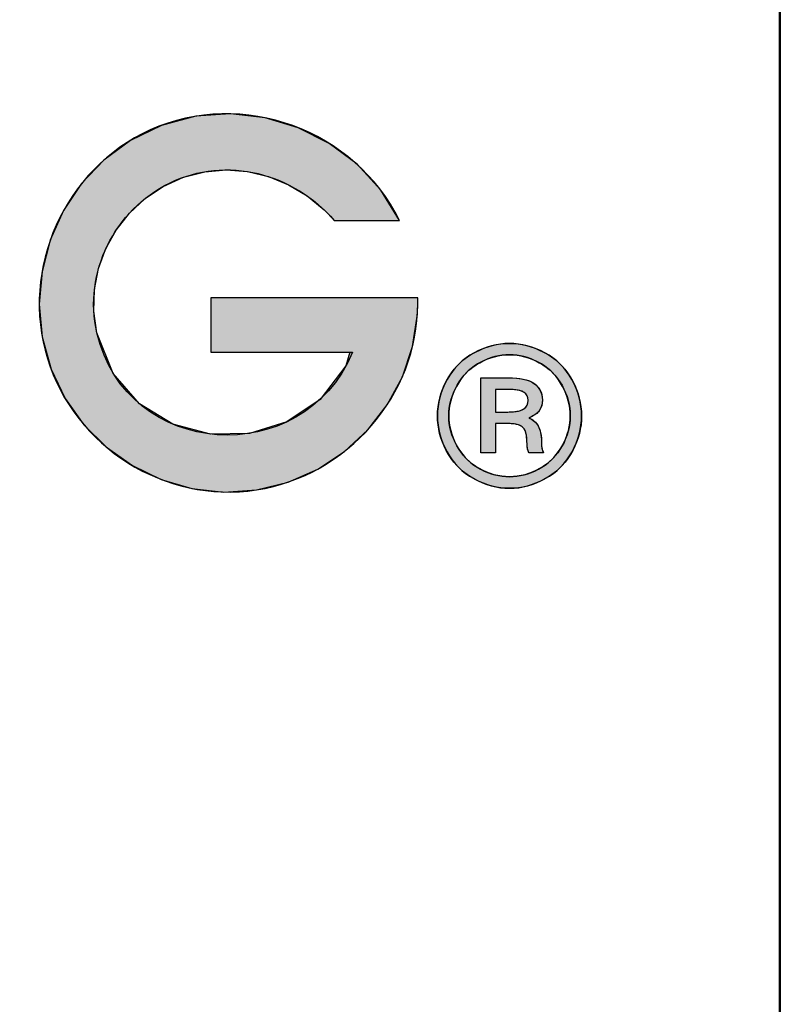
# Model space of a CAD drawing. Header units: inches. Extents: x 0 to 80, y 0 to 59.8.
# Tile 7 of 10: x 77.9 to 80, y 2.4 to 5.2. Entities that reach past the tile are written whole.
import ezdxf

# ---------------------------------------------------------------- set-up
doc = ezdxf.new("R2010")
doc.units = ezdxf.units.IN
doc.header["$MEASUREMENT"] = 0
doc.layers.add('Default', color=7, linetype='Continuous')
doc.layers.add('Layer_1', color=7, linetype='Continuous')

# ---------------------------------------------------------------- blocks, each defined once
blk = doc.blocks.new('block_2')
at = {"layer": 'Default', "linetype": 'Continuous'}
blk.add_hatch(color=7, dxfattribs=at).paths.add_polyline_path([(1.056640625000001, 0.1190999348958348), (1.056640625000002, 0.1178501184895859), (1.056640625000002, 0.1145353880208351), (1.056640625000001, 0.1098078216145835), (1.056640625, 0.1043194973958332), (1.056640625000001, 0.0987224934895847), (1.056640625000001, 0.0936688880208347), (1.056640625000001, 0.0898107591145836), (1.056640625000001, 0.0878001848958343), (1.05812743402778, 0.0876532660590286), (1.065147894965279, 0.0876532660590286), (1.076408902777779, 0.0876532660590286), (1.090214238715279, 0.0876532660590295), (1.10486768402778, 0.0876532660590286), (1.118673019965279, 0.0876532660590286), (1.12993402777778, 0.0876532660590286), (1.136954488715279, 0.0876532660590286), (1.134680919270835, 0.0797674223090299), (1.119760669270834, 0.0604260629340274), (1.100666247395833, 0.0474846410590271), (1.079049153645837, 0.0408476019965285), (1.056560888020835, 0.0404193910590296), (1.034852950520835, 0.0461044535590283), (1.015576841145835, 0.0578072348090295), (1.000384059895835, 0.0754321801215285), (0.9909261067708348, 0.0988837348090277), (0.9891624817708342, 0.1114258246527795), (0.9895272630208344, 0.1238606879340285), (0.991890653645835, 0.1359598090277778), (0.9961228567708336, 0.147494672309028), (1.002094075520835, 0.1582367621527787), (1.009674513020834, 0.1679575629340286), (1.018734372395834, 0.1764285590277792), (1.029143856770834, 0.1834212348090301), (1.04088982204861, 0.1887377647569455), (1.05317654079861, 0.1919200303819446), (1.065609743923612, 0.1929747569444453), (1.077964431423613, 0.1920035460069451), (1.090015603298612, 0.1891079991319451), (1.101538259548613, 0.1843897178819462), (1.112307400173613, 0.1779503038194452), (1.122098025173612, 0.1698913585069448), (1.128146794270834, 0.1636691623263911), (1.130561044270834, 0.1636691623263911), (1.135193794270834, 0.1636691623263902), (1.141262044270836, 0.1636691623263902), (1.147982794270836, 0.1636691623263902), (1.154573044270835, 0.1636691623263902), (1.160249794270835, 0.1636691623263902), (1.164230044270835, 0.1636691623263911), (1.165730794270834, 0.1636691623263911), (1.154846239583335, 0.181251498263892), (1.141107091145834, 0.1961930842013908), (1.125038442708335, 0.2082848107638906), (1.107165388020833, 0.21731756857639), (1.088013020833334, 0.223082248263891), (1.068106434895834, 0.2253697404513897), (1.047970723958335, 0.2239709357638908), (1.028130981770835, 0.2186767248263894), (1.010259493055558, 0.2099786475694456), (0.9949627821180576, 0.1986641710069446), (0.9820243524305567, 0.1850080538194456), (0.9716329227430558, 0.1694366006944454), (0.9639772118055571, 0.1523761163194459), (0.9592459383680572, 0.1342529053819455), (0.9576278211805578, 0.115493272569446), (0.9593115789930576, 0.096523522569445), (0.9644251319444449, 0.0779277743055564), (0.9725727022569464, 0.0609363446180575), (0.9833690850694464, 0.0458355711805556), (0.9964454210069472, 0.0328621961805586), (1.011432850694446, 0.0222529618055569), (1.027962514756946, 0.0142446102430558), (1.045665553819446, 0.0090738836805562), (1.064173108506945, 0.0069775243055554), (1.083116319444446, 0.0081922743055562), (1.101434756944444, 0.0127238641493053), (1.118436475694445, 0.0202328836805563), (1.133821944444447, 0.0303944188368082), (1.147291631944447, 0.0428835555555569), (1.158546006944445, 0.0573753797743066), (1.167285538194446, 0.0735449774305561), (1.173210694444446, 0.0910674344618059), (1.176021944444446, 0.1096178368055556), (1.176215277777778, 0.1160304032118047), (1.17621527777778, 0.1162987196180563), (1.17621527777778, 0.1167291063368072), (1.176215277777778, 0.117256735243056), (1.176215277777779, 0.1178167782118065), (1.176215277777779, 0.1183444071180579), (1.176215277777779, 0.1187747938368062), (1.176215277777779, 0.1190431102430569), (1.175656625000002, 0.1190999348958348), (1.168011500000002, 0.1190999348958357), (1.153341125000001, 0.1190999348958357), (1.134125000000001, 0.1190999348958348), (1.112842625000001, 0.1190999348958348), (1.091973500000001, 0.1190999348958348), (1.073997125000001, 0.1190999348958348), (1.061393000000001, 0.1190999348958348)])
at = {"layer": 'Default', "color": 7, "linetype": 'Continuous'}
blk.add_lwpolyline([(1.056640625, 0.1190999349), (1.056640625, 0.1178501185), (1.056640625, 0.114535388), (1.056640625, 0.1098078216), (1.056640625, 0.1043194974), (1.056640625, 0.0987224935), (1.056640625, 0.093668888), (1.056640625, 0.0898107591), (1.056640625, 0.08780018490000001), (1.058127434, 0.08765326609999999), (1.065147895, 0.08765326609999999), (1.0764089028, 0.08765326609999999), (1.0902142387, 0.08765326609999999), (1.104867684, 0.08765326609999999), (1.11867302, 0.08765326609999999), (1.1299340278, 0.08765326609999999), (1.1369544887, 0.08765326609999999), (1.1346809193, 0.0797674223), (1.1197606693, 0.0604260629), (1.1006662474, 0.0474846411), (1.0790491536, 0.040847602), (1.056560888, 0.0404193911), (1.0348529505, 0.0461044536), (1.0155768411, 0.0578072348), (1.0003840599, 0.0754321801), (0.9909261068, 0.0988837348), (0.9891624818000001, 0.1114258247), (0.9895272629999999, 0.1238606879), (0.9918906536, 0.135959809), (0.9961228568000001, 0.1474946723), (1.0020940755, 0.1582367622), (1.009674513, 0.1679575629), (1.0187343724, 0.176428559), (1.0291438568, 0.1834212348), (1.040889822, 0.1887377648), (1.0531765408, 0.1919200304), (1.0656097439, 0.1929747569), (1.0779644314, 0.192003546), (1.0900156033, 0.1891079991), (1.1015382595, 0.1843897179), (1.1123074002, 0.1779503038), (1.1220980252, 0.1698913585), (1.1281467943, 0.1636691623), (1.1305610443, 0.1636691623), (1.1351937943, 0.1636691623), (1.1412620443, 0.1636691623), (1.1479827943, 0.1636691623), (1.1545730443, 0.1636691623), (1.1602497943, 0.1636691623), (1.1642300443, 0.1636691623), (1.1657307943, 0.1636691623), (1.1548462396, 0.1812514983), (1.1411070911, 0.1961930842), (1.1250384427, 0.2082848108), (1.107165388, 0.2173175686), (1.0880130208, 0.2230822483), (1.0681064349, 0.2253697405), (1.047970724, 0.2239709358), (1.0281309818, 0.2186767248), (1.0102594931, 0.2099786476), (0.9949627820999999, 0.198664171), (0.9820243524, 0.1850080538), (0.9716329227, 0.1694366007), (0.9639772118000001, 0.1523761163), (0.9592459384, 0.1342529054), (0.9576278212, 0.1154932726), (0.9593115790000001, 0.0965235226), (0.9644251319, 0.0779277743), (0.9725727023, 0.0609363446), (0.9833690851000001, 0.0458355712), (0.9964454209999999, 0.0328621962), (1.0114328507, 0.0222529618), (1.0279625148, 0.0142446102), (1.0456655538, 0.0090738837), (1.0641731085, 0.0069775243), (1.0831163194, 0.0081922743), (1.1014347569, 0.0127238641), (1.1184364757, 0.0202328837), (1.1338219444, 0.0303944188), (1.1472916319, 0.0428835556), (1.1585460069, 0.05737537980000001), (1.1672855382, 0.0735449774), (1.1732106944, 0.09106743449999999), (1.1760219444, 0.1096178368), (1.1762152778, 0.1160304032), (1.1762152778, 0.1162987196), (1.1762152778, 0.1167291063), (1.1762152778, 0.1172567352), (1.1762152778, 0.1178167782), (1.1762152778, 0.1183444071), (1.1762152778, 0.1187747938), (1.1762152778, 0.1190431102), (1.175656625, 0.1190999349), (1.1680115, 0.1190999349), (1.153341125, 0.1190999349), (1.134125, 0.1190999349), (1.112842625, 0.1190999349), (1.0919735, 0.1190999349), (1.073997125, 0.1190999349), (1.061393, 0.1190999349), (1.056640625, 0.1190999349)], close=True, dxfattribs=at)
for points, knots in [([(1.165730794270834, 0.1636691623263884), (1.139946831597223, 0.215983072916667), (1.075046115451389, 0.240152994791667), (1.021674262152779, 0.2160101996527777), (0.9721815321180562, 0.1936170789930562), (0.9463433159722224, 0.1358981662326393), (0.9623616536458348, 0.0839708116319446), (0.9781222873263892, 0.0328708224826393), (1.030232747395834, 0), (1.083116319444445, 0.0081922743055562), (1.135552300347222, 0.0163438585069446), (1.176215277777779, 0.0627170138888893), (1.176215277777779, 0.1159735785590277)], [0, 0, 0, 0, 0.25, 0.25, 0.25, 0.5, 0.5, 0.5, 0.75, 0.75, 0.75, 1, 1, 1, 1]), ([(1.138441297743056, 0.0876532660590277), (1.109971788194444, 0.0189208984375), (1.007703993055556, 0.025736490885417), (0.990926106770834, 0.0988837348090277), (0.982950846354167, 0.1336602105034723), (1.001112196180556, 0.1698404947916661), (1.032891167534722, 0.1853841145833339), (1.065782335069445, 0.2014634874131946), (1.104709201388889, 0.190958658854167), (1.127970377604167, 0.1636691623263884)], [0, 0, 0, 0, 0.3333333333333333, 0.3333333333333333, 0.3333333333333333, 0.6666666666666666, 0.6666666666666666, 0.6666666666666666, 1, 1, 1, 1])]:
    blk.add_open_spline(points, degree=3, knots=knots, dxfattribs=at)
for points in [[(1.127970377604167, 0.1636691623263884), (1.127970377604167, 0.1636691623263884), (1.165730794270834, 0.1636691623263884), (1.165730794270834, 0.1636691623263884)], [(1.056640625, 0.119099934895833), (1.056640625, 0.119099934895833), (1.056640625, 0.0876532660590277), (1.056640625, 0.0876532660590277)], [(1.176215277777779, 0.119099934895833), (1.176215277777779, 0.119099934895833), (1.056640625, 0.119099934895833), (1.056640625, 0.119099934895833)], [(1.176215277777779, 0.1159735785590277), (1.176215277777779, 0.1159735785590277), (1.176215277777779, 0.119099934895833), (1.176215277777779, 0.119099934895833)], [(1.056640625, 0.0876532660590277), (1.056640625, 0.0876532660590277), (1.138441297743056, 0.0876532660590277), (1.138441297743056, 0.0876532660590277)]]:
    blk.add_open_spline(points, degree=3, dxfattribs=at)
blk = doc.blocks.new('block_5')
at = {"layer": 'Layer_1', "linetype": 'Continuous'}
h = blk.add_hatch(color=7, dxfattribs=at)
h.paths.add_polyline_path([(0.0415445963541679, 0.0836181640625), (0.0390655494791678, 0.0835405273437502), (0.0365985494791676, 0.0833076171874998), (0.0341427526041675, 0.0829194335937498), (0.031697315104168, 0.0823759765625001), (0.0292613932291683, 0.0816772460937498), (0.0268341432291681, 0.080823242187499), (0.0244147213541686, 0.0798139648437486), (0.0220022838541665, 0.0786494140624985), (0.0196351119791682, 0.0773327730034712), (0.0173912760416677, 0.0758804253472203), (0.0152711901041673, 0.0742942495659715), (0.013275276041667, 0.0725741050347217), (0.0114039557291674, 0.0707198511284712), (0.0096576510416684, 0.0687313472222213), (0.008036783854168, 0.0666084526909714), (0.0065417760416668, 0.0643510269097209), (0.0051750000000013, 0.0619643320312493), (0.003962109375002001, 0.0595281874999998), (0.0029109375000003, 0.0570688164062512), (0.0020214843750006, 0.0545859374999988), (0.0012937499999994, 0.0520792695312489), (0.0007277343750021, 0.0495485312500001), (0.0003234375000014, 0.0469934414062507), (8.0859375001e-05, 0.0444137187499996), (9e-16, 0.04180908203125), (7.91250000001e-05, 0.0392332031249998), (0.0003165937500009, 0.0366813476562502), (0.0007125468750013, 0.0341535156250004), (0.0012671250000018, 0.0316497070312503), (0.0019804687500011, 0.0291699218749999), (0.0028527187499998, 0.0267141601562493), (0.0038840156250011, 0.0242824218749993), (0.0050745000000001, 0.0218747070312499), (0.0064112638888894, 0.0195136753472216), (0.0078761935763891, 0.0172730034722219), (0.0094704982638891, 0.015158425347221), (0.0111937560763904, 0.0131700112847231), (0.0130455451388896, 0.0113078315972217), (0.0150254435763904, 0.0095719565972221), (0.0171330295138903, 0.0079624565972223), (0.0193678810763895, 0.0064794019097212), (0.0217254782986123, 0.0051247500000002), (0.0241327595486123, 0.0039230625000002), (0.0265636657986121, 0.002881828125), (0.0290183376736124, 0.0020009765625), (0.0314969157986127, 0.0012804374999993), (0.0339995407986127, 0.000720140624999), (0.0365263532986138, 0.0003200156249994), (0.039077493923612, 7.99921874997e-05), (0.0416531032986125, 0), (0.0442011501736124, 7.99921874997e-05), (0.0467281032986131, 0.0003200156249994), (0.04923396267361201, 0.000720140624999), (0.0517187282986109, 0.0012804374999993), (0.0541824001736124, 0.0020009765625), (0.0566249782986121, 0.002881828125), (0.0590464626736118, 0.0039230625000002), (0.0614468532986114, 0.0051247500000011), (0.0638057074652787, 0.0064794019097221), (0.06604437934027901, 0.0079624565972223), (0.0681553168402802, 0.0095719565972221), (0.0701385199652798, 0.0113078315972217), (0.0719939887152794, 0.0131700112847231), (0.0737217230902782, 0.0151584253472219), (0.07532172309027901, 0.0172730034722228), (0.0767939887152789, 0.0195136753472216), (0.0781336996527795, 0.0218747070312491), (0.0793171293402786, 0.0242824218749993), (0.0803441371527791, 0.0267141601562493), (0.0812143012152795, 0.0291699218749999), (0.0819271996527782, 0.0316497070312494), (0.0824824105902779, 0.0341535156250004), (0.0828795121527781, 0.0366813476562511), (0.0831180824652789, 0.0392332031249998), (0.0831976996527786, 0.04180908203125), (0.0831163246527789, 0.0444137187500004), (0.0828724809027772, 0.0469934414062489), (0.0824665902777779, 0.0495485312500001), (0.08189907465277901, 0.0520792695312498), (0.0811703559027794, 0.0545859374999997), (0.080280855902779, 0.0570688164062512), (0.0792309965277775, 0.0595281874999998), (0.0780211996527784, 0.0619643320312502), (0.0766589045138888, 0.0643510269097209), (0.07516720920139, 0.0666084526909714), (0.0735480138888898, 0.0687313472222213), (0.0718014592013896, 0.0707198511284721), (0.06992768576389, 0.0725741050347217), (0.0679268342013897, 0.0742942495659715), (0.0657990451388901, 0.0758804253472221), (0.0635444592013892, 0.0773327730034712), (0.061171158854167, 0.0786494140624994), (0.0587629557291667, 0.0798139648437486), (0.0563418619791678, 0.080823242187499), (0.0539078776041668, 0.0816772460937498), (0.0514610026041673, 0.0823759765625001), (0.0490012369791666, 0.0829194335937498), (0.0465285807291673, 0.0833076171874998), (0.0440430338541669, 0.0835405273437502)])
h.paths.add_polyline_path([(0.0415445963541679, 0.0770602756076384), (0.0394415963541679, 0.0769943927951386), (0.0373510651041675, 0.0767968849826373), (0.0352725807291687, 0.0764679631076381), (0.0332057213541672, 0.0760078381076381), (0.0311500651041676, 0.0754167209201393), (0.0291051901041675, 0.0746948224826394), (0.0270706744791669, 0.0738423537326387), (0.0250460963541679, 0.0728595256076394), (0.0230556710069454, 0.07174705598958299), (0.0211671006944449, 0.0705188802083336), (0.019384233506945, 0.0691775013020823), (0.0177072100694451, 0.0677228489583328), (0.016136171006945, 0.0661548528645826), (0.0146712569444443, 0.0644734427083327), (0.0133126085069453, 0.0626785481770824), (0.0120603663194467, 0.060770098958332), (0.0109131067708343, 0.0587533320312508), (0.0098896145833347, 0.0566972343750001), (0.009003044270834, 0.0546231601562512), (0.0082532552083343, 0.0525312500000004), (0.0076401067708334, 0.0504216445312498), (0.0071634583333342, 0.0482944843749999), (0.0068231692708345, 0.0461499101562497), (0.0066190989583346, 0.0439880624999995), (0.0065511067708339, 0.04180908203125), (0.0066184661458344, 0.0396569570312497), (0.0068204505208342, 0.0375219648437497), (0.0071569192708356, 0.0354042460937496), (0.0076277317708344, 0.033303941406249), (0.0082327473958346, 0.0312211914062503), (0.0089718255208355, 0.0291561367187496), (0.0098448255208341, 0.0271089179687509), (0.0108516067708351, 0.0250796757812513), (0.0119887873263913, 0.0230869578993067), (0.0132336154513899, 0.0211966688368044), (0.0145829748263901, 0.0194144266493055), (0.0160370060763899, 0.0177400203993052), (0.0175958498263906, 0.0161732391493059), (0.0192596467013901, 0.0147138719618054), (0.0210285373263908, 0.013361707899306), (0.0229026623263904, 0.0121165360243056), (0.0248789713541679, 0.0109796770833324), (0.0268965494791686, 0.0099709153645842), (0.0289328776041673, 0.0090964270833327), (0.0309879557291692, 0.0083562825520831), (0.0330617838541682, 0.0077505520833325), (0.0351543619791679, 0.0072793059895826), (0.0372656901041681, 0.0069426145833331), (0.0393957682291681, 0.006740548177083), (0.0415445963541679, 0.006673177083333), (0.0437161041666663, 0.006740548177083), (0.0458654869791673, 0.0069426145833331), (0.0479928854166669, 0.0072793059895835), (0.0500984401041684, 0.0077505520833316), (0.0521822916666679, 0.0083562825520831), (0.0542445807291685, 0.0090964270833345), (0.0562854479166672, 0.0099709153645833), (0.0583050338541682, 0.0109796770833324), (0.0602817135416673, 0.0121165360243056), (0.0621569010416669, 0.013361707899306), (0.0639273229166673, 0.0147138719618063), (0.0655926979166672, 0.0161732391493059), (0.0671527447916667, 0.0177400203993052), (0.0686071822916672, 0.0194144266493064), (0.0699557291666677, 0.0211966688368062), (0.0711981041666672, 0.0230869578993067), (0.0723340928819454, 0.0250796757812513), (0.0733448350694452, 0.0271089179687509), (0.0742208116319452, 0.0291561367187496), (0.0749620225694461, 0.0312211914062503), (0.0755684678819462, 0.0333039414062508), (0.0760401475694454, 0.0354042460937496), (0.0763770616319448, 0.0375219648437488), (0.0765792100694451, 0.0396569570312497), (0.0766465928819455, 0.04180908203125), (0.0765780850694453, 0.0439880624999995), (0.0763727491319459, 0.0461499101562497), (0.0760308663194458, 0.0482944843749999), (0.0755527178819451, 0.0504216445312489), (0.0749385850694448, 0.0525312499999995), (0.0741887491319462, 0.0546231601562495), (0.0733034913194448, 0.0566972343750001), (0.0722830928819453, 0.0587533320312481), (0.0711343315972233, 0.0607700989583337), (0.0698784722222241, 0.0626785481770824), (0.0685171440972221, 0.0644734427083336), (0.0670503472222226, 0.0661548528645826), (0.0654780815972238, 0.0677228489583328), (0.0638003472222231, 0.0691775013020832), (0.062017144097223, 0.0705188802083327), (0.0601284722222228, 0.0717470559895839), (0.0581378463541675, 0.0728595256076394), (0.0561104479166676, 0.0738423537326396), (0.0540699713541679, 0.0746948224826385), (0.0520162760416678, 0.0754167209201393), (0.0499492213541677, 0.0760078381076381), (0.0478686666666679, 0.0764679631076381), (0.0457744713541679, 0.07679688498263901), (0.0436664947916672, 0.0769943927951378)])
h = blk.add_hatch(color=7, dxfattribs=at)
h.paths.add_polyline_path([(0.0249972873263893, 0.0637139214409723), (0.0249972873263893, 0.06001476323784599), (0.0249972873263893, 0.0509350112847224), (0.0249972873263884, 0.0395012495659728), (0.0249972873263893, 0.028740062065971), (0.0249972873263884, 0.0216780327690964), (0.0251506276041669, 0.020467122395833), (0.0264116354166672, 0.020467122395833), (0.0284598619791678, 0.020467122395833), (0.030704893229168, 0.020467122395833), (0.0325563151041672, 0.0204671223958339), (0.0334237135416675, 0.020467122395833), (0.0334337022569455, 0.0216265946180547), (0.0334337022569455, 0.0249995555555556), (0.0334337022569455, 0.029423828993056), (0.0334337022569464, 0.033716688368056), (0.0334337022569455, 0.0366954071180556), (0.0334934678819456, 0.0373670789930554), (0.0342704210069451, 0.0373670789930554), (0.0356300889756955, 0.0373670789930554), (0.0371690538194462, 0.0373670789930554), (0.0384838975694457, 0.0373670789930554), (0.039171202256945, 0.0373670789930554), (0.0407800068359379, 0.0373475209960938), (0.0426079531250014, 0.0372647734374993), (0.0442047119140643, 0.0371170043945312), (0.0455707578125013, 0.0369039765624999), (0.0467065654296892, 0.0366254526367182), (0.0476064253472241, 0.0362812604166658), (0.0483441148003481, 0.0358729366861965), (0.0489985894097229, 0.0354010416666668), (0.0495707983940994, 0.0348653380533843), (0.050061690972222, 0.0342655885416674), (0.0504722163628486, 0.033601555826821), (0.0508097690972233, 0.0328301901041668), (0.0510962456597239, 0.0318218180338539), (0.0513342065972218, 0.030568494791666), (0.0515246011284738, 0.0290711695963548), (0.0516683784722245, 0.0273307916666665), (0.0517582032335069, 0.0254560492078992), (0.0517969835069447, 0.0243768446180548), (0.0518995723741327, 0.0233712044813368), (0.0520664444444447, 0.0224388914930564), (0.0522980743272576, 0.0215796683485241), (0.0525949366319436, 0.0207932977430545), (0.052984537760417, 0.020467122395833), (0.054364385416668, 0.020467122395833), (0.056467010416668, 0.020467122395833), (0.0587010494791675, 0.020467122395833), (0.0604751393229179, 0.020467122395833), (0.0611979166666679, 0.020467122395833), (0.0609707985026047, 0.0210109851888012), (0.0607731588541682, 0.0215221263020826), (0.0606054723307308, 0.0220007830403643), (0.0604682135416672, 0.0224471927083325), (0.060361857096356, 0.0228615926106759), (0.0602790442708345, 0.0232562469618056), (0.0602081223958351, 0.0237338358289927), (0.0601542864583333, 0.0243168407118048), (0.0601165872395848, 0.0250043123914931), (0.0600940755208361, 0.0257953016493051), (0.0600858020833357, 0.0266888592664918), (0.0600075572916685, 0.0286453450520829), (0.0598117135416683, 0.0305533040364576), (0.0595034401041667, 0.032276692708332), (0.0590846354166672, 0.0338155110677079), (0.0585571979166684, 0.0351697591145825), (0.0579201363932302, 0.0363439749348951), (0.0571666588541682, 0.0373970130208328), (0.0563004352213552, 0.0383465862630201), (0.0553219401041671, 0.0391922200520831), (0.0542316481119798, 0.0399334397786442), (0.053030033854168, 0.0405697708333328), (0.0538598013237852, 0.0411244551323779), (0.0551591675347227, 0.0417419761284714), (0.0563134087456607, 0.0424355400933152), (0.057323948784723, 0.0432049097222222), (0.0581922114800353, 0.0440498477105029), (0.0589167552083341, 0.0449699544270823), (0.0595013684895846, 0.0459606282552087), (0.0599632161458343, 0.0470198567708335), (0.0603032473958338, 0.0481476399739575), (0.0605224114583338, 0.0493439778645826), (0.0606216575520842, 0.0506088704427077), (0.0605485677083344, 0.0525261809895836), (0.0601302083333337, 0.0546037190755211), (0.0593532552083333, 0.0565090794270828), (0.0582177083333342, 0.0582417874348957), (0.0567235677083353, 0.0598013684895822), (0.0549228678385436, 0.0611478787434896), (0.0531754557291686, 0.0620047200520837), (0.051061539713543, 0.0626878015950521), (0.0485811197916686, 0.0631973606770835), (0.0457341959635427, 0.063533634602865), (0.0425207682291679, 0.0636968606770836), (0.0405275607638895, 0.0637139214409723), (0.0379184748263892, 0.0637139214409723), (0.0339427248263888, 0.0637139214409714), (0.0297184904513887, 0.0637139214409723), (0.0263639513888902, 0.0637139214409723)])
h.paths.add_polyline_path([(0.0334337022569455, 0.0440334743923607), (0.0335348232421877, 0.0440334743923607), (0.0338183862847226, 0.0440334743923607), (0.0342546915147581, 0.0440334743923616), (0.0348140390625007, 0.0440334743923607), (0.0354667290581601, 0.0440334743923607), (0.0361830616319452, 0.0440334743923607), (0.0369333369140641, 0.0440334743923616), (0.0376878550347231, 0.0440334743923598), (0.0384169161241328, 0.0440334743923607), (0.0390908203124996, 0.0440334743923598), (0.03967986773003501, 0.0440334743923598), (0.0401543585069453, 0.0440334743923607), (0.0404845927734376, 0.0440334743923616), (0.0406408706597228, 0.0440334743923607), (0.0413142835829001, 0.04403810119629), (0.0422094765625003, 0.0440601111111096), (0.0430630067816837, 0.0441002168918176), (0.0438747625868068, 0.0441583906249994), (0.0446446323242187, 0.0442346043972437), (0.0453725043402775, 0.0443288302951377), (0.0460582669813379, 0.044441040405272), (0.0467018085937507, 0.0445712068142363), (0.0473030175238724, 0.0447193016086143), (0.0478617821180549, 0.0448852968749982), (0.0483779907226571, 0.0450691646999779), (0.0488515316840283, 0.0452708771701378), (0.0492822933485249, 0.0454904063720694), (0.0496701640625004, 0.0457277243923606), (0.0500156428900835, 0.0459822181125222), (0.0503330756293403, 0.0462491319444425), (0.0506272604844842, 0.0465274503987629), (0.0508981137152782, 0.0468172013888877), (0.0511455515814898, 0.0471184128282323), (0.05136949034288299, 0.0474311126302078), (0.0515698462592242, 0.0477553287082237), (0.0517465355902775, 0.0480910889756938), (0.0518994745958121, 0.0484384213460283), (0.05202857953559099, 0.0487973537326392), (0.0521337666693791, 0.0491679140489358), (0.0522149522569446, 0.049550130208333), (0.0522720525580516, 0.0499440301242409), (0.0523049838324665, 0.0503496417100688), (0.0523136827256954, 0.0507665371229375), (0.0522993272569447, 0.0511783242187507), (0.0522626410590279, 0.0515771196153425), (0.0522036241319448, 0.0519628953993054), (0.0521222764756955, 0.0523356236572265), (0.05201859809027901, 0.0526952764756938), (0.0518925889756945, 0.0530418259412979), (0.0517442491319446, 0.053375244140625), (0.0515735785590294, 0.0536955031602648), (0.0513805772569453, 0.0540025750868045), (0.051165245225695, 0.0542964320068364), (0.0509275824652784, 0.0545770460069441), (0.0506675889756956, 0.0548443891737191), (0.0503852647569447, 0.0550984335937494), (0.0500806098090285, 0.0553391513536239), (0.049743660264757, 0.0555677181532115), (0.0493575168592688, 0.0557800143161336), (0.0489218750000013, 0.0559756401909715), (0.0484367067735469, 0.0561546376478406), (0.0479019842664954, 0.0563170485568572), (0.0473176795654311, 0.0564629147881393), (0.0466837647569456, 0.0565922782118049), (0.0460002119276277, 0.0567051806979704), (0.0452669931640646, 0.0568016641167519), (0.0444840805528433, 0.0568817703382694), (0.0436514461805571, 0.0569455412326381), (0.0427690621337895, 0.0569930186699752), (0.0418369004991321, 0.0570242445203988), (0.0408549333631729, 0.0570392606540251), (0.0403862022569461, 0.0570407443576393), (0.0401838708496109, 0.0570407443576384), (0.0398213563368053, 0.0570407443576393), (0.0393274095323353, 0.0570407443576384), (0.0387307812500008, 0.0570407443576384), (0.0380602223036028, 0.0570407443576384), (0.0373444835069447, 0.0570407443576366), (0.0366123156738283, 0.0570407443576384), (0.03589246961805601, 0.0570407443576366), (0.0352136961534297, 0.0570407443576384), (0.0346047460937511, 0.0570407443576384), (0.0340943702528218, 0.0570407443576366), (0.0337113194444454, 0.0570407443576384), (0.0334843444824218, 0.0570407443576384), (0.0334337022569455, 0.0570253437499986), (0.0334337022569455, 0.0567436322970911), (0.0334337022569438, 0.0561483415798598), (0.0334337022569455, 0.05529300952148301), (0.0334337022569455, 0.054231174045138), (0.0334337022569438, 0.0530163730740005), (0.0334337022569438, 0.0517021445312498), (0.0334337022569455, 0.0503420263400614), (0.0334337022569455, 0.04898955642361), (0.0334337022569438, 0.0476982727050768), (0.0334337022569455, 0.0465217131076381), (0.0334337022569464, 0.0455134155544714), (0.0334337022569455, 0.0447269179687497), (0.0334337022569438, 0.044215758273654)])
at = {"layer": 'Layer_1', "color": 7, "linetype": 'Continuous'}
for points in [[(0.0415445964, 0.0836181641), (0.04404303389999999, 0.0835405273), (0.0465285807, 0.0833076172), (0.049001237, 0.08291943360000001), (0.0514610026, 0.0823759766), (0.0539078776, 0.0816772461), (0.056341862, 0.08082324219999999), (0.0587629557, 0.0798139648), (0.06117115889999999, 0.0786494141), (0.0635444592, 0.077332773), (0.0657990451, 0.0758804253), (0.0679268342, 0.0742942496), (0.0699276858, 0.072574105), (0.0718014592, 0.07071985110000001), (0.0735480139, 0.0687313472), (0.0751672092, 0.0666084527), (0.0766589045, 0.06435102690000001), (0.0780211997, 0.061964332), (0.0792309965, 0.0595281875), (0.0802808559, 0.0570688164), (0.0811703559, 0.0545859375), (0.08189907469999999, 0.0520792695), (0.0824665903, 0.0495485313), (0.0828724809, 0.0469934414), (0.0831163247, 0.0444137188), (0.0831976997, 0.041809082), (0.0831180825, 0.0392332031), (0.08287951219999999, 0.0366813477), (0.0824824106, 0.0341535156), (0.0819271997, 0.031649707), (0.0812143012, 0.0291699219), (0.0803441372, 0.0267141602), (0.0793171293, 0.0242824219), (0.0781336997, 0.021874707), (0.0767939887, 0.0195136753), (0.0753217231, 0.0172730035), (0.0737217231, 0.0151584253), (0.0719939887, 0.0131700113), (0.07013852, 0.0113078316), (0.06815531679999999, 0.0095719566), (0.0660443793, 0.0079624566), (0.0638057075, 0.006479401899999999), (0.0614468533, 0.00512475), (0.0590464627, 0.0039230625), (0.0566249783, 0.0028818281), (0.05418240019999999, 0.0020009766), (0.0517187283, 0.0012804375), (0.04923396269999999, 0.0007201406), (0.0467281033, 0.0003200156), (0.0442011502, 7.99922e-05), (0.0416531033, 0), (0.0390774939, 7.99922e-05), (0.0365263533, 0.0003200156), (0.0339995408, 0.0007201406), (0.0314969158, 0.0012804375), (0.0290183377, 0.0020009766), (0.0265636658, 0.0028818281), (0.0241327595, 0.0039230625), (0.0217254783, 0.00512475), (0.0193678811, 0.006479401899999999), (0.0171330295, 0.0079624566), (0.0150254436, 0.0095719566), (0.0130455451, 0.0113078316), (0.0111937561, 0.0131700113), (0.0094704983, 0.0151584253), (0.0078761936, 0.0172730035), (0.0064112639, 0.0195136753), (0.0050745, 0.021874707), (0.0038840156, 0.0242824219), (0.0028527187, 0.0267141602), (0.0019804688, 0.0291699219), (0.001267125, 0.031649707), (0.0007125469, 0.0341535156), (0.0003165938, 0.0366813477), (7.9125e-05, 0.0392332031), (0, 0.041809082), (8.08594e-05, 0.0444137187), (0.0003234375, 0.0469934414), (0.0007277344, 0.0495485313), (0.00129375, 0.0520792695), (0.0020214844, 0.0545859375), (0.0029109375, 0.0570688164), (0.0039621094, 0.0595281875), (0.005175, 0.061964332), (0.006541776, 0.06435102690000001), (0.0080367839, 0.0666084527), (0.009657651, 0.0687313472), (0.0114039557, 0.07071985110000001), (0.013275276, 0.072574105), (0.0152711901, 0.0742942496), (0.017391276, 0.0758804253), (0.019635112, 0.077332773), (0.0220022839, 0.0786494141), (0.0244147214, 0.0798139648), (0.0268341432, 0.08082324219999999), (0.0292613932, 0.0816772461), (0.0316973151, 0.0823759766), (0.0341427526, 0.08291943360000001), (0.0365985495, 0.0833076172), (0.0390655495, 0.0835405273), (0.0415445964, 0.0836181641)], [(0.0415445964, 0.07706027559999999), (0.0394415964, 0.0769943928), (0.0373510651, 0.076796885), (0.0352725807, 0.0764679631), (0.0332057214, 0.0760078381), (0.0311500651, 0.0754167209), (0.0291051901, 0.0746948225), (0.0270706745, 0.0738423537), (0.0250460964, 0.0728595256), (0.023055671, 0.07174705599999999), (0.0211671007, 0.0705188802), (0.0193842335, 0.0691775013), (0.0177072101, 0.067722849), (0.016136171, 0.0661548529), (0.0146712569, 0.0644734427), (0.0133126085, 0.0626785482), (0.0120603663, 0.060770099), (0.0109131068, 0.05875333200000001), (0.009889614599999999, 0.0566972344), (0.0090030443, 0.05462316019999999), (0.0082532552, 0.05253125), (0.0076401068, 0.0504216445), (0.0071634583, 0.0482944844), (0.0068231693, 0.0461499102), (0.006619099, 0.0439880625), (0.0065511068, 0.041809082), (0.0066184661, 0.039656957), (0.0068204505, 0.0375219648), (0.007156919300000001, 0.0354042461), (0.007627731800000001, 0.0333039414), (0.0082327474, 0.0312211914), (0.0089718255, 0.0291561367), (0.009844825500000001, 0.027108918), (0.0108516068, 0.0250796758), (0.0119887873, 0.0230869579), (0.0132336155, 0.0211966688), (0.0145829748, 0.0194144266), (0.0160370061, 0.0177400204), (0.0175958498, 0.0161732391), (0.0192596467, 0.014713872), (0.0210285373, 0.0133617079), (0.0229026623, 0.012116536), (0.0248789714, 0.0109796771), (0.0268965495, 0.0099709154), (0.0289328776, 0.0090964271), (0.0309879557, 0.0083562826), (0.0330617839, 0.0077505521), (0.035154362, 0.007279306), (0.0372656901, 0.0069426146), (0.0393957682, 0.0067405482), (0.0415445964, 0.006673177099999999), (0.0437161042, 0.0067405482), (0.045865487, 0.0069426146), (0.0479928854, 0.007279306), (0.0500984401, 0.0077505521), (0.0521822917, 0.0083562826), (0.0542445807, 0.0090964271), (0.0562854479, 0.0099709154), (0.0583050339, 0.0109796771), (0.06028171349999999, 0.012116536), (0.06215690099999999, 0.0133617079), (0.0639273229, 0.014713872), (0.0655926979, 0.0161732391), (0.06715274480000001, 0.0177400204), (0.0686071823, 0.0194144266), (0.0699557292, 0.0211966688), (0.0711981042, 0.0230869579), (0.0723340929, 0.0250796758), (0.07334483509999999, 0.027108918), (0.0742208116, 0.0291561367), (0.0749620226, 0.0312211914), (0.0755684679, 0.0333039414), (0.0760401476, 0.0354042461), (0.0763770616, 0.0375219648), (0.0765792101, 0.039656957), (0.0766465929, 0.041809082), (0.0765780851, 0.0439880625), (0.0763727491, 0.0461499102), (0.0760308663, 0.0482944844), (0.0755527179, 0.0504216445), (0.0749385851, 0.05253125), (0.0741887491, 0.05462316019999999), (0.0733034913, 0.0566972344), (0.0722830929, 0.05875333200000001), (0.0711343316, 0.060770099), (0.0698784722, 0.0626785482), (0.0685171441, 0.0644734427), (0.0670503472, 0.0661548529), (0.0654780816, 0.067722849), (0.0638003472, 0.0691775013), (0.0620171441, 0.0705188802), (0.0601284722, 0.07174705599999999), (0.0581378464, 0.0728595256), (0.0561104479, 0.0738423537), (0.0540699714, 0.0746948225), (0.05201627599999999, 0.0754167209), (0.04994922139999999, 0.0760078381), (0.0478686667, 0.0764679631), (0.0457744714, 0.076796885), (0.0436664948, 0.0769943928), (0.0415445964, 0.07706027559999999)], [(0.0249972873, 0.0637139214), (0.0263639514, 0.0637139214), (0.0297184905, 0.0637139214), (0.0339427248, 0.0637139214), (0.0379184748, 0.0637139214), (0.0405275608, 0.0637139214), (0.0425207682, 0.0636968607), (0.045734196, 0.0635336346), (0.0485811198, 0.0631973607), (0.0510615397, 0.0626878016), (0.05317545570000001, 0.0620047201), (0.0549228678, 0.0611478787), (0.0567235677, 0.05980136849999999), (0.0582177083, 0.0582417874), (0.0593532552, 0.0565090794), (0.0601302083, 0.0546037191), (0.06054856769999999, 0.052526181), (0.0606216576, 0.0506088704), (0.0605224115, 0.0493439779), (0.0603032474, 0.04814764), (0.0599632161, 0.0470198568), (0.0595013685, 0.0459606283), (0.0589167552, 0.0449699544), (0.0581922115, 0.0440498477), (0.0573239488, 0.0432049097), (0.0563134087, 0.0424355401), (0.0551591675, 0.0417419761), (0.0538598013, 0.0411244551), (0.0530300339, 0.0405697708), (0.05423164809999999, 0.0399334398), (0.05532194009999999, 0.0391922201), (0.0563004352, 0.0383465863), (0.05716665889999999, 0.037397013), (0.0579201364, 0.0363439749), (0.0585571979, 0.0351697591), (0.0590846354, 0.0338155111), (0.0595034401, 0.0322766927), (0.0598117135, 0.030553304), (0.06000755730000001, 0.0286453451), (0.0600858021, 0.0266888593), (0.0600940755, 0.0257953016), (0.06011658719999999, 0.0250043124), (0.0601542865, 0.0243168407), (0.0602081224, 0.0237338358), (0.06027904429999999, 0.023256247), (0.0603618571, 0.0228615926), (0.0604682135, 0.0224471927), (0.0606054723, 0.022000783), (0.0607731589, 0.0215221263), (0.0609707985, 0.0210109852), (0.0611979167, 0.0204671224), (0.06047513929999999, 0.0204671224), (0.0587010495, 0.0204671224), (0.0564670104, 0.0204671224), (0.0543643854, 0.0204671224), (0.0529845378, 0.0204671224), (0.0525949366, 0.0207932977), (0.0522980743, 0.0215796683), (0.0520664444, 0.0224388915), (0.0518995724, 0.0233712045), (0.0517969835, 0.0243768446), (0.05175820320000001, 0.0254560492), (0.05166837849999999, 0.0273307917), (0.0515246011, 0.0290711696), (0.0513342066, 0.0305684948), (0.0510962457, 0.03182181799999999), (0.0508097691, 0.0328301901), (0.0504722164, 0.0336015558), (0.050061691, 0.0342655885), (0.0495707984, 0.0348653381), (0.04899858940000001, 0.0354010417), (0.0483441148, 0.0358729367), (0.0476064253, 0.0362812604), (0.0467065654, 0.0366254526), (0.0455707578, 0.0369039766), (0.04420471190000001, 0.0371170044), (0.0426079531, 0.0372647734), (0.0407800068, 0.037347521), (0.0391712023, 0.037367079), (0.0384838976, 0.037367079), (0.0371690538, 0.037367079), (0.035630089, 0.037367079), (0.034270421, 0.037367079), (0.0334934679, 0.037367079), (0.0334337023, 0.0366954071), (0.0334337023, 0.0337166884), (0.0334337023, 0.029423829), (0.0334337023, 0.0249995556), (0.0334337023, 0.0216265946), (0.0334237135, 0.0204671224), (0.0325563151, 0.0204671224), (0.0307048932, 0.0204671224), (0.028459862, 0.0204671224), (0.0264116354, 0.0204671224), (0.0251506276, 0.0204671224), (0.0249972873, 0.0216780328), (0.0249972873, 0.0287400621), (0.0249972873, 0.0395012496), (0.0249972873, 0.0509350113), (0.0249972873, 0.0600147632), (0.0249972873, 0.0637139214)], [(0.0334337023, 0.0440334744), (0.0335348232, 0.0440334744), (0.0338183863, 0.0440334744), (0.0342546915, 0.0440334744), (0.0348140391, 0.0440334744), (0.0354667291, 0.0440334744), (0.0361830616, 0.0440334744), (0.0369333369, 0.0440334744), (0.037687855, 0.0440334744), (0.0384169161, 0.0440334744), (0.0390908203, 0.0440334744), (0.0396798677, 0.0440334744), (0.0401543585, 0.0440334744), (0.0404845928, 0.0440334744), (0.0406408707, 0.0440334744), (0.0413142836, 0.0440381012), (0.0422094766, 0.0440601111), (0.0430630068, 0.0441002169), (0.0438747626, 0.04415839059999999), (0.04464463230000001, 0.0442346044), (0.0453725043, 0.0443288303), (0.046058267, 0.0444410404), (0.04670180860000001, 0.0445712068), (0.0473030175, 0.0447193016), (0.0478617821, 0.0448852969), (0.04837799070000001, 0.0450691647), (0.0488515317, 0.0452708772), (0.0492822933, 0.0454904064), (0.0496701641, 0.0457277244), (0.0500156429, 0.04598221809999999), (0.0503330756, 0.0462491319), (0.0506272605, 0.0465274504), (0.0508981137, 0.04681720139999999), (0.0511455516, 0.0471184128), (0.0513694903, 0.0474311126), (0.0515698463, 0.0477553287), (0.0517465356, 0.048091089), (0.0518994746, 0.0484384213), (0.05202857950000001, 0.0487973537), (0.0521337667, 0.04916791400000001), (0.05221495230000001, 0.04955013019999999), (0.0522720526, 0.04994403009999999), (0.0523049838, 0.0503496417), (0.0523136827, 0.0507665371), (0.0522993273, 0.0511783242), (0.0522626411, 0.0515771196), (0.0522036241, 0.0519628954), (0.0521222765, 0.0523356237), (0.05201859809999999, 0.05269527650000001), (0.051892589, 0.0530418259), (0.0517442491, 0.0533752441), (0.0515735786, 0.0536955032), (0.05138057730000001, 0.0540025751), (0.05116524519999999, 0.054296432), (0.0509275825, 0.054577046), (0.05066758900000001, 0.0548443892), (0.0503852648, 0.0550984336), (0.0500806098, 0.05533915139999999), (0.04974366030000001, 0.0555677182), (0.0493575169, 0.0557800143), (0.048921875, 0.0559756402), (0.0484367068, 0.05615463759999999), (0.0479019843, 0.0563170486), (0.0473176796, 0.05646291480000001), (0.04668376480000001, 0.05659227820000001), (0.0460002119, 0.0567051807), (0.0452669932, 0.0568016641), (0.0444840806, 0.0568817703), (0.0436514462, 0.0569455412), (0.0427690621, 0.0569930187), (0.0418369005, 0.0570242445), (0.0408549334, 0.0570392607), (0.0403862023, 0.0570407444), (0.0401838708, 0.0570407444), (0.0398213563, 0.0570407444), (0.0393274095, 0.0570407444), (0.0387307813, 0.0570407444), (0.0380602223, 0.0570407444), (0.0373444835, 0.0570407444), (0.03661231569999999, 0.0570407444), (0.0358924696, 0.0570407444), (0.0352136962, 0.0570407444), (0.0346047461, 0.0570407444), (0.0340943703, 0.0570407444), (0.0337113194, 0.0570407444), (0.0334843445, 0.0570407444), (0.0334337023, 0.0570253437), (0.0334337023, 0.05674363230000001), (0.0334337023, 0.0561483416), (0.0334337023, 0.0552930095), (0.0334337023, 0.05423117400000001), (0.0334337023, 0.05301637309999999), (0.0334337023, 0.05170214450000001), (0.0334337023, 0.0503420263), (0.0334337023, 0.0489895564), (0.0334337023, 0.0476982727), (0.0334337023, 0.04652171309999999), (0.0334337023, 0.0455134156), (0.0334337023, 0.044726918), (0.0334337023, 0.0442157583), (0.0334337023, 0.0440334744)]]:
    blk.add_lwpolyline(points, close=True, dxfattribs=at)
for points, knots in [([(0.041544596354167, 0.0836181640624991), (0.048502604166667, 0.0836181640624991), (0.0553114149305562, 0.0818210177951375), (0.061971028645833, 0.0782267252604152), (0.0686442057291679, 0.0746256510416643), (0.0738525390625, 0.0694783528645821), (0.0775824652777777, 0.0627712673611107), (0.0813123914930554, 0.0560574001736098), (0.0831976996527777, 0.0490790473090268), (0.0831976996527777, 0.0418090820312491), (0.0831976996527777, 0.0346204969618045), (0.0813530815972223, 0.0277099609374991), (0.0777045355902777, 0.021077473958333), (0.0740288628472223, 0.0144449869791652), (0.0688747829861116, 0.0092705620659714), (0.0622422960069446, 0.0055609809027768), (0.0556233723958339, 0.0018513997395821), (0.0487603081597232, 0), (0.0416531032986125, 0), (0.034464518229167, 0), (0.0275607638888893, 0.0018513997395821), (0.0209282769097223, 0.0055609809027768), (0.0143093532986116, 0.0092705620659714), (0.0091552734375, 0.0144449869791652), (0.0055067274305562, 0.021077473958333), (0.0018310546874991, 0.0277099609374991), (0, 0.0346204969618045), (0, 0.0418090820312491), (0, 0.0490790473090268), (0.001871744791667, 0.0560574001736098), (0.005615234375, 0.0627712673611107), (0.009358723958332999, 0.0694783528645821), (0.014567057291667, 0.0746256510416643), (0.021199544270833, 0.0782267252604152), (0.0278862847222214, 0.0818210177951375), (0.0346408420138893, 0.0836181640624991), (0.041544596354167, 0.0836181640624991)], [0, 0, 0, 0, 0.0833333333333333, 0.0833333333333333, 0.0833333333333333, 0.1666666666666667, 0.1666666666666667, 0.1666666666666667, 0.25, 0.25, 0.25, 0.3333333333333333, 0.3333333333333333, 0.3333333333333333, 0.4166666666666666, 0.4166666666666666, 0.4166666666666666, 0.5, 0.5, 0.5, 0.5833333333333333, 0.5833333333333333, 0.5833333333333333, 0.6666666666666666, 0.6666666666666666, 0.6666666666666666, 0.75, 0.75, 0.75, 0.8333333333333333, 0.8333333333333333, 0.8333333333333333, 0.9166666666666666, 0.9166666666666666, 0.9166666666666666, 1, 1, 1, 1]), ([(0.041544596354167, 0.0770602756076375), (0.035685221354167, 0.0770602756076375), (0.0299750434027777, 0.0755343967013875), (0.024373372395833, 0.0725029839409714), (0.0187852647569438, 0.0694580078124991), (0.0144178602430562, 0.0651041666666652), (0.0112847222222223, 0.0594346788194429), (0.0081244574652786, 0.0537651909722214), (0.006551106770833, 0.0478854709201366), (0.006551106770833, 0.0418090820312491), (0.006551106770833, 0.0358072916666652), (0.0081108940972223, 0.0300021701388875), (0.0112169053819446, 0.0244072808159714), (0.0143364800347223, 0.0188056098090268), (0.0186631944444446, 0.0144585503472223), (0.024210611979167, 0.0113457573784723), (0.0297715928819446, 0.0082329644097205), (0.0355495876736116, 0.006673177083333), (0.041544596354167, 0.006673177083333), (0.047607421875, 0.006673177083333), (0.0534125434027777, 0.0082329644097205), (0.0589735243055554, 0.0113457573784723), (0.0645209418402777, 0.0144585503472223), (0.0688612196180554, 0.0188056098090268), (0.0719672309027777, 0.0244072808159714), (0.0750868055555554, 0.0300021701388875), (0.0766465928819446, 0.0358072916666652), (0.0766465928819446, 0.0418090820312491), (0.0766465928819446, 0.0478854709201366), (0.0750596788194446, 0.0537651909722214), (0.0719129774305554, 0.0594346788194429), (0.0687662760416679, 0.0651041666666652), (0.0643988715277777, 0.0694580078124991), (0.0588107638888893, 0.0725029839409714), (0.0532090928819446, 0.0755343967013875), (0.0474582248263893, 0.0770602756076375), (0.041544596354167, 0.0770602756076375)], [0, 0, 0, 0, 0.0833333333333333, 0.0833333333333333, 0.0833333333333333, 0.1666666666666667, 0.1666666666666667, 0.1666666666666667, 0.25, 0.25, 0.25, 0.3333333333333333, 0.3333333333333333, 0.3333333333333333, 0.4166666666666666, 0.4166666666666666, 0.4166666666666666, 0.5, 0.5, 0.5, 0.5833333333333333, 0.5833333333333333, 0.5833333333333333, 0.6666666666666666, 0.6666666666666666, 0.6666666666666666, 0.75, 0.75, 0.75, 0.8333333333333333, 0.8333333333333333, 0.8333333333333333, 0.9166666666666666, 0.9166666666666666, 0.9166666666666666, 1, 1, 1, 1]), ([(0.0409749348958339, 0.0637139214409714), (0.047566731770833, 0.0637139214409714), (0.0522732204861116, 0.0628255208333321), (0.055094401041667, 0.0610419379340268), (0.0587836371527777, 0.0586005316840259), (0.060628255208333, 0.0552639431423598), (0.060628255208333, 0.0510457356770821), (0.060628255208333, 0.0485975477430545), (0.060017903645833, 0.0465020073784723), (0.0587700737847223, 0.044759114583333), (0.0574951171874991, 0.0430162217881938), (0.0555013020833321, 0.0416598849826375), (0.0527479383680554, 0.0406968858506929), (0.0551215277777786, 0.039659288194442), (0.0569254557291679, 0.0380791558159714), (0.058146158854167, 0.035970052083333), (0.0593532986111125, 0.033860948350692), (0.060017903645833, 0.0308024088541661), (0.0600857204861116, 0.0267944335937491), (0.0600857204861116, 0.0250244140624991), (0.0601535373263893, 0.0237765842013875), (0.0603162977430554, 0.0230780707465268), (0.0604519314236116, 0.0223727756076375), (0.060750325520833, 0.0215047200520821), (0.061197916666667, 0.0204671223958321)], [0, 0, 0, 0, 0.125, 0.125, 0.125, 0.25, 0.25, 0.25, 0.375, 0.375, 0.375, 0.5, 0.5, 0.5, 0.625, 0.625, 0.625, 0.75, 0.75, 0.75, 0.875, 0.875, 0.875, 1, 1, 1, 1]), ([(0.0406494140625, 0.0440334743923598), (0.0451524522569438, 0.0440334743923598), (0.0482449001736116, 0.0446506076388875), (0.0498725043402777, 0.0458713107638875), (0.0514865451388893, 0.0470920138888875), (0.0523139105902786, 0.0486992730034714), (0.0523139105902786, 0.0507066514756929), (0.0523139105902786, 0.0527072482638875), (0.051554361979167, 0.0542670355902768), (0.0500352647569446, 0.0553724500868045), (0.0485161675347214, 0.0564914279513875), (0.0453152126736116, 0.0570407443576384), (0.0404188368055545, 0.0570407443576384)], [0, 0, 0, 0, 0.25, 0.25, 0.25, 0.5, 0.5, 0.5, 0.75, 0.75, 0.75, 1, 1, 1, 1]), ([(0.0527479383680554, 0.0204671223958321), (0.052083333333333, 0.0217963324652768), (0.0517578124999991, 0.02349853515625), (0.0517578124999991, 0.0255805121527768), (0.0516086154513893, 0.0294257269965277), (0.051228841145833, 0.0320298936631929), (0.0505913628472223, 0.0333658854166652), (0.0499538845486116, 0.0346950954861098), (0.048909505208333, 0.0356920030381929), (0.0474310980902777, 0.0363633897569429), (0.0458713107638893, 0.0370347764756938), (0.043131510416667, 0.0373670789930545), (0.0391981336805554, 0.0373670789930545)], [0, 0, 0, 0, 0.25, 0.25, 0.25, 0.5, 0.5, 0.5, 0.75, 0.75, 0.75, 1, 1, 1, 1])]:
    blk.add_open_spline(points, degree=3, knots=knots, dxfattribs=at)
for points in [[(0.0249972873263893, 0.0637139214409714), (0.0249972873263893, 0.0637139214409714), (0.0409749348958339, 0.0637139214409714), (0.0409749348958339, 0.0637139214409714)], [(0.0249972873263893, 0.0204671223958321), (0.0249972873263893, 0.0204671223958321), (0.0249972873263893, 0.0637139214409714), (0.0249972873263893, 0.0637139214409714)], [(0.0404188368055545, 0.0570407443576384), (0.0404188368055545, 0.0570407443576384), (0.0334337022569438, 0.0570407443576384), (0.0334337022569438, 0.0570407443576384)], [(0.0334337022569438, 0.0570407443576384), (0.0334337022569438, 0.0570407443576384), (0.0334337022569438, 0.0440334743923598), (0.0334337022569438, 0.0440334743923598)], [(0.0334337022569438, 0.0440334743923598), (0.0334337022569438, 0.0440334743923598), (0.0406494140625, 0.0440334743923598), (0.0406494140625, 0.0440334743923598)], [(0.0391981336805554, 0.0373670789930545), (0.0391981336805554, 0.0373670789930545), (0.0334337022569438, 0.0373670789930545), (0.0334337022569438, 0.0373670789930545)], [(0.0334337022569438, 0.0373670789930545), (0.0334337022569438, 0.0373670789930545), (0.0334337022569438, 0.0204671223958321), (0.0334337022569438, 0.0204671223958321)], [(0.0334337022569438, 0.0204671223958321), (0.0334337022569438, 0.0204671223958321), (0.0249972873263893, 0.0204671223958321), (0.0249972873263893, 0.0204671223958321)], [(0.061197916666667, 0.0204671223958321), (0.061197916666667, 0.0204671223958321), (0.0527479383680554, 0.0204671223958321), (0.0527479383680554, 0.0204671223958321)]]:
    blk.add_open_spline(points, degree=3, dxfattribs=at)
blk = doc.blocks.new('block_4')
at = {"layer": 'Layer_1', "color": 7}
blk.add_blockref('block_5', (-0.0993265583, -0.0301025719), dxfattribs=at)
blk = doc.blocks.new('block_3')
at = {"layer": 'Layer_1', "color": 7}
blk.add_blockref('block_4', (-0.0141566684, -0.0643554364), dxfattribs=at)
blk = doc.blocks.new('Block1')
at = {"layer": 'Default', "color": 7}
for name, p in [('block_2', (2.0929022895, 0.6995713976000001)), ('block_3', (3.3939523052, 0.8031739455))]:
    blk.add_blockref(name, p, dxfattribs=at)
blk = doc.blocks.new('Block13')
at = {"layer": 'Default', "color": 7, "linetype": 'Continuous'}
blk.add_line((3.5154829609, 1.6478973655), (3.5154829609, 0), dxfattribs=at)
at = {"layer": 'Default', "color": 7}
blk.add_blockref('Block1', (0.0370558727, 0.0840912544), dxfattribs=at)
blk = doc.blocks.new('Block11')
at = {"layer": 'Default', "color": 7}
blk.add_blockref('Block13', (0, 0), dxfattribs=at)
blk = doc.blocks.new('Block10')
at = {"layer": 'Default', "color": 7}
blk.add_blockref('Block11', (0, 0), dxfattribs=at)
blk = doc.blocks.new('Block2')
at = {"layer": 'Default', "color": 7, "xscale": 15, "yscale": 15, "zscale": 15}
blk.add_blockref('Block10', (-52.7440254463, 0), dxfattribs=at)
blk = doc.blocks.new('Block222')
at = {"layer": 'Default', "color": 7}
blk.add_blockref('Block2', (106.578449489, -49.503259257), dxfattribs=at)

msp = doc.modelspace()

# ---------------------------------------------------------------- linework, layer by layer
at = {"layer": 'Default', "color": 7, "linetype": 'Continuous'}
msp.add_line((79.9999731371, -8.3365e-06), (79.9999731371, 59.7829388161), dxfattribs=at)

# ---------------------------------------------------------------- block references
at = {"layer": 'Default', "color": 7, "xscale": 0.325, "yscale": 0.325, "zscale": 0.325}
msp.add_blockref('Block222', (45.3678203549, 16.088822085), dxfattribs=at)

doc.saveas('drawing.dxf')
